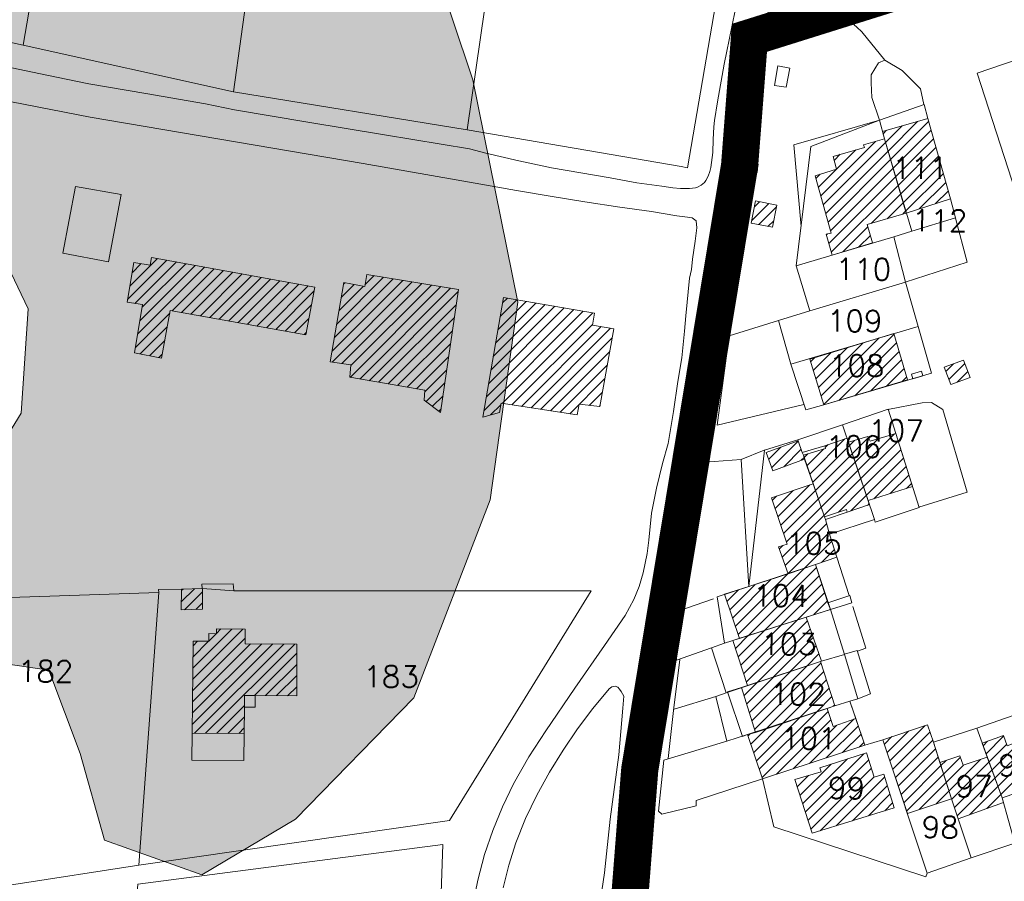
# Model space of a CAD drawing. Header units: metres. Extents: x 578835 to 593571, y 248557 to 255108.
# Tile 231 of 251: x 589791 to 589950, y 254670 to 254809. Entities that reach past the tile are written whole.
import ezdxf

# ---------------------------------------------------------------- set-up
doc = ezdxf.new("R2010")
doc.units = ezdxf.units.M
doc.linetypes.add('CACHEX2', pattern=[0.75, 0.5, -0.25])
doc.linetypes.add('SOLID_LINE', pattern=[0])
for name, color, linetype, lineweight in [('Cad-BATIMENT_BATI_LEGER13', 7, 'SOLID_LINE', 0), ('Cad-BATIMENT_BATI_PRIVE12', 7, 'SOLID_LINE', 0), ('Cad-BATIMENT_BATI_PRIVE12_HACH', 7, 'SOLID_LINE', 0), ('Cad-PARCELLAIRE_PARCELLE1', 250, 'SOLID_LINE', 0), ('Cad-PARCELLAIRE_PARCELLE1_', 250, 'SOLID_LINE', 0), ('Cad-RESEAU_ROUT_LIMITE_DE_VOIE_P23', 8, 'SOLID_LINE', 0), ('Cad-TOPONYMIE_NUMERO_DE_PARCELL182', 250, 'SOLID_LINE', 0), ('PLU', 7, 'CACHEX2', 5), ('PPRI global - contour', 152, 'Continuous', 5), ('PPRI global - hachures', 152, 'Continuous', 5)]:
    doc.layers.add(name, color=color, linetype=linetype, lineweight=lineweight)
doc.styles.add('TEXTSTYLE_45_11', font='txt.shx', dxfattribs={"oblique": 50})

msp = doc.modelspace()

# ---------------------------------------------------------------- hatches: boundary and pattern name
at = {"layer": 'Cad-BATIMENT_BATI_PRIVE12_HACH', "ltscale": 0.4}
h = msp.add_hatch(dxfattribs=at)
h.set_pattern_fill('ANSI31', color=256, scale=0.4, style=0)
h.paths.add_polyline_path([(589940.92, 254779.97), (589937.27, 254792.93), (589929.94, 254790.86), (589930.29, 254789.66), (589933.78, 254777.69)])
h = msp.add_hatch(dxfattribs=at)
h.set_pattern_fill('ANSI31', color=256, scale=0.4, style=0)
h.paths.add_polyline_path([(589927.51, 254775.82), (589933.78, 254777.69), (589930.29, 254789.66), (589926.92, 254788.71), (589927.03, 254788.27), (589921.97, 254786.84), (589922.55, 254784.77), (589919.1, 254783.69), (589921.69, 254774.44), (589920.88, 254774.27), (589921.83, 254770.89), (589928.33, 254772.89)])
h = msp.add_hatch(dxfattribs=at)
h.set_pattern_fill('ANSI31', color=256, scale=0.4, style=0)
h.paths.add_polyline_path([(589912.9, 254778.94), (589909.47, 254779.65), (589908.78, 254776.03), (589912.22, 254775.43)])
h = msp.add_hatch(dxfattribs=at)
h.set_pattern_fill('ANSI31', color=256, scale=0.4, style=0)
h.paths.add_polyline_path([(589811.93, 254770.52), (589811.7, 254769.27), (589809.11, 254769.72), (589808.01, 254763.28), (589810.51, 254762.93), (589809.19, 254755.13), (589813.55, 254754.27), (589814.96, 254761.97), (589836.88, 254758.02), (589838.29, 254765.72)])
h = msp.add_hatch(dxfattribs=at)
h.set_pattern_fill('ANSI31', color=256, scale=0.4, style=0)
h.paths.add_polyline_path([(589861.48, 254765.35), (589846.69, 254767.77), (589846.36, 254765.84), (589843.01, 254766.46), (589840.79, 254753.67), (589844.13, 254753.17), (589843.97, 254751.16), (589856.09, 254749.06), (589855.98, 254747.49), (589858.62, 254745.48)])
h = msp.add_hatch(dxfattribs=at)
h.set_pattern_fill('ANSI31', color=256, scale=0.4, style=0)
h.paths.add_polyline_path([(589868.76, 254764.06), (589865.45, 254744.72), (589868.1, 254745.5), (589868.39, 254746.97), (589880.66, 254745.11), (589881.01, 254746.81), (589884.34, 254746.43), (589886.58, 254758.99), (589883.14, 254759.59), (589883.47, 254761.52)])
h = msp.add_hatch(dxfattribs=at)
h.set_pattern_fill('ANSI31', color=256, scale=0.4, style=0)
h.paths.add_polyline_path([(589933.99, 254750.73), (589931.79, 254758.24), (589918.22, 254754.09), (589920.49, 254746.7)])
h = msp.add_hatch(dxfattribs=at)
h.set_pattern_fill('ANSI31', color=256, scale=0.4, style=0)
h.paths.add_polyline_path([(589939.91, 254752.79), (589940.98, 254749.98), (589944.09, 254751.14), (589943.03, 254753.95)])
h = msp.add_hatch(dxfattribs=at)
h.set_pattern_fill('ANSI31', color=256, scale=0.4, style=0)
h.paths.add_polyline_path([(589927.65, 254731.25), (589934.79, 254733.52), (589932.09, 254742.1), (589927.99, 254740.86), (589927.6, 254741.61), (589924.46, 254740.68)])
h = msp.add_hatch(dxfattribs=at)
h.set_pattern_fill('ANSI31', color=256, scale=0.4, style=0)
h.paths.add_polyline_path([(589912.24, 254736.08), (589917.36, 254737.95), (589917.22, 254738.61), (589917.01, 254739.04), (589916.37, 254740.88), (589911.17, 254739)])
h = msp.add_hatch(dxfattribs=at)
h.set_pattern_fill('ANSI31', color=256, scale=0.4, style=0)
h.paths.add_polyline_path([(589920.62, 254728.64), (589924.14, 254729.84), (589924.26, 254729.4), (589927.87, 254730.6), (589927.65, 254731.25), (589924.46, 254740.68), (589924.24, 254741.33), (589920.63, 254740.12), (589920.75, 254739.69), (589917.22, 254738.61), (589917.36, 254737.95), (589918.76, 254733.95)])
h = msp.add_hatch(dxfattribs=at)
h.set_pattern_fill('ANSI31', color=256, scale=0.4, style=0)
h.paths.add_polyline_path([(589914.72, 254719.45), (589919.13, 254720.93), (589922.57, 254722.13), (589921.43, 254725.82), (589920.74, 254728.21), (589920.62, 254728.64), (589918.76, 254733.95), (589912.03, 254731.71), (589914.56, 254724.23), (589913.19, 254723.78)])
h = msp.add_hatch(dxfattribs=at)
h.set_pattern_fill('ANSI31', color=256, scale=0.4, style=0)
h.paths.add_polyline_path([(589904.45, 254716.13), (589906.86, 254708.98), (589917.62, 254712.45), (589921.55, 254713.68), (589921.13, 254714.76), (589919.13, 254720.93), (589914.72, 254719.45), (589908.38, 254717.36)])
h = msp.add_hatch(dxfattribs=at)
h.set_pattern_fill('ANSI31', color=256, scale=0.4, style=0)
h.paths.add_polyline_path([(589820.19, 254713.7), (589820.15, 254717.04), (589816.78, 254716.97), (589816.73, 254713.63)])
h = msp.add_hatch(dxfattribs=at)
h.set_pattern_fill('ANSI31', color=256, scale=0.4, style=0)
h.paths.add_polyline_path([(589905.82, 254708.67), (589908.17, 254701.39), (589920.11, 254705.31), (589917.62, 254712.45), (589906.78, 254708.97)])
h = msp.add_hatch(dxfattribs=at)
h.set_pattern_fill('ANSI31', color=256, scale=0.4, style=0)
h.paths.add_polyline_path([(589818.5, 254693.71), (589826.91, 254693.64), (589826.96, 254697.88), (589826.96, 254699.77), (589828.7, 254699.81), (589835.38, 254699.71), (589835.41, 254708.07), (589827.08, 254708.15), (589827.05, 254710.48), (589822.43, 254710.54), (589822.41, 254709.76), (589821.18, 254709.77), (589821.2, 254708.54), (589818.65, 254708.55)])
h = msp.add_hatch(dxfattribs=at)
h.set_pattern_fill('ANSI31', color=256, scale=0.4, style=0)
h.paths.add_polyline_path([(589909.47, 254693.81), (589921.01, 254697.69), (589922.29, 254698.13), (589919.95, 254705.29), (589908.17, 254701.39), (589907.21, 254701.09)])
h = msp.add_hatch(dxfattribs=at)
h.set_pattern_fill('ANSI31', color=256, scale=0.4, style=0)
h.paths.add_polyline_path([(589921.01, 254697.69), (589909.47, 254693.81), (589908.18, 254693.48), (589910.59, 254686.33), (589927.11, 254691.74), (589925.67, 254696.08), (589921.99, 254694.76)])
h = msp.add_hatch(dxfattribs=at)
h.set_pattern_fill('ANSI31', color=256, scale=0.4, style=0)
h.paths.add_polyline_path([(589941.11, 254683.11), (589939.22, 254688.97), (589938.19, 254692.23), (589937.22, 254695.04), (589930.01, 254692.65), (589933.98, 254680.72)])
h = msp.add_hatch(dxfattribs=at)
h.set_pattern_fill('ANSI31', color=256, scale=0.4, style=0)
h.paths.add_polyline_path([(589956.23, 254685.62), (589953.71, 254692.99), (589950.11, 254691.68), (589949.48, 254693.3), (589946.03, 254692.11), (589946.88, 254689.84), (589949.26, 254683.24)])
h = msp.add_hatch(dxfattribs=at)
h.set_pattern_fill('ANSI31', color=256, scale=0.4, style=0)
h.paths.add_polyline_path([(589920.05, 254687.46), (589915.8, 254686.21), (589918.59, 254677.53), (589931.83, 254681.66), (589930.15, 254687.09), (589928.62, 254686.62), (589927.38, 254690.53), (589919.84, 254688.11)])
h = msp.add_hatch(dxfattribs=at)
h.set_pattern_fill('ANSI31', color=256, scale=0.4, style=0)
h.paths.add_polyline_path([(589949.26, 254683.24), (589946.88, 254689.84), (589942.96, 254688.51), (589942.42, 254690.03), (589939.22, 254688.97), (589941.11, 254683.11), (589942.2, 254679.86), (589949.48, 254682.48)])
at = {"layer": 'PPRI global - hachures', "ltscale": 0.4}
h = msp.add_hatch(dxfattribs=at)
h.set_pattern_fill('ANSI36', color=256, scale=2, style=0)
h.paths.add_polyline_path([(589867.73, 254209.52), (589862.12, 254225.78), (589839.13, 254252.12), (589793.71, 254331.72), (589779.69, 254358.07), (589761.74, 254405.72), (589751.65, 254441.03), (589748.28, 254471.86), (589752.21, 254483.63), (589766.79, 254495.41), (589774.63, 254507.53), (589774.63, 254515.94), (589773.51, 254528.83), (589766.78, 254553.5), (589753.32, 254574.24), (589734.82, 254597.78), (589712.94, 254614.04), (589679.3, 254634.22), (589664.16, 254642.06), (589645.09, 254653.84), (589631.07, 254669.53), (589626.03, 254696.61), (589626.03, 254714.55), (589629.4, 254729.12), (589637.25, 254742.58), (589650.15, 254759.39), (589671.46, 254776.21), (589678.19, 254782.38), (589691.09, 254798.07), (589702.86, 254802), (589728.66, 254801.44), (589751.09, 254794.71), (589772.4, 254786.86), (589785.3, 254776.21), (589792.03, 254762.2), (589790.91, 254745.38), (589781.93, 254730.8), (589769.04, 254728.56), (589762.31, 254719.03), (589764.55, 254710.06), (589776.33, 254706.7), (589795.39, 254703.9), (589800.44, 254690.44), (589804.37, 254676.43), (589820.07, 254670.83), (589835.21, 254679.79), (589854.28, 254699.41), (589866.61, 254731.37), (589871.1, 254763.32), (589863.81, 254799.19), (589853.71, 254829.46), (589841.38, 254852.45), (589817.82, 254868.14), (589798.2, 254882.16), (589788.66, 254912.99), (589788.1, 254932.61), (589796.51, 254952.22), (589807.17, 254965.12), (589820.07, 254976.33), (589835.21, 254989.78), (589849.79, 254992.58), (589862.13, 254990.34), (589872.78, 254979.69), (589872.78, 254966.24), (589861.57, 254953.91), (589860.44, 254941.01), (589863.81, 254924.2), (589877.27, 254910.18), (589891.85, 254902.9), (589908.11, 254891.12), (589921.57, 254879.91), (589938.39, 254878.79), (589955.22, 254875.43), (589979.89, 254862.54), (589989.43, 254853.01), (589999.52, 254842.92), (590009.05, 254836.19), (590030.36, 254836.19), (590070.18, 254842.36), (590082.52, 254844.04), (590079.3, 254858.47), (590075.1, 254875.14), (590073.23, 254890.46), (590067.89, 254908.87), (590060.01, 254935.76), (590057.87, 254947.04), (590055.52, 254958.17), (590054.24, 254970.76), (590052.86, 254978.58), (590046.39, 254997.3), (590033.57, 255034.83), (590023.88, 255060.83), (590021.74, 255066.48), (590015.07, 255080.12), (590006.83, 255091.45), (589999.43, 255100.88), (589954.56, 255082.38), (589909.7, 255061.08), (589876.05, 255040.9), (589829.51, 255015.12), (589812.12, 254999.98), (589802.03, 254978.68), (589777.92, 254947.29), (589754.29, 254925.39), (589732.98, 254912.5), (589718.4, 254901.28), (589707.18, 254877.74), (589696.43, 254864.8), (589665.59, 254857.52), (589645.96, 254862), (589631.82, 254871.08), (589625.14, 254876.25), (589594.9, 254899.64), (589546.14, 254936.69), (589528.59, 254939.61), (589485.68, 254935.71), (589455.45, 254930.84), (589457.4, 254917.19), (589271.45, 254843.83), (589174.92, 254806.04), (589453.41, 253863.98), (589983.36, 253879.56), (589972.58, 253909.07), (589973.14, 253938.22), (589964.73, 253960.64), (589906.95, 254046.02), (589873.87, 254088.06), (589868.26, 254111.6), (589873.87, 254171.02)])

# ---------------------------------------------------------------- linework, layer by layer
at = {"layer": 'Cad-BATIMENT_BATI_LEGER13'}
for points in [[(589915, 254801.08), (589913.06, 254801.47), (589912.5, 254798.3), (589914.42, 254798.02), (589915, 254801.08), (589915, 254801.08)], [(589915, 254801.08), (589913.06, 254801.47), (589912.5, 254798.3), (589914.42, 254798.02), (589915, 254801.08), (589915, 254801.08)], [(589799.67, 254781.97), (589797.61, 254771.21), (589804.98, 254769.82), (589807.02, 254780.7), (589799.67, 254781.97), (589799.67, 254781.97)], [(589799.67, 254781.97), (589797.61, 254771.21), (589804.98, 254769.82), (589807.02, 254780.7), (589799.67, 254781.97), (589799.67, 254781.97)], [(589934.66, 254751.68), (589934.88, 254750.92), (589936.49, 254751.39), (589936.27, 254752.15), (589934.66, 254751.68), (589934.66, 254751.68)], [(589934.66, 254751.68), (589934.88, 254750.92), (589936.49, 254751.39), (589936.27, 254752.15), (589934.66, 254751.68), (589934.66, 254751.68)], [(589917.22, 254738.61), (589920.75, 254739.69), (589920.63, 254740.12), (589917.01, 254739.04), (589917.22, 254738.61), (589917.22, 254738.61)], [(589917.22, 254738.61), (589920.75, 254739.69), (589920.63, 254740.12), (589917.01, 254739.04), (589917.22, 254738.61), (589917.22, 254738.61)], [(589920.74, 254728.21), (589924.26, 254729.4), (589924.14, 254729.84), (589920.62, 254728.64), (589920.74, 254728.21), (589920.74, 254728.21)], [(589920.74, 254728.21), (589924.26, 254729.4), (589924.14, 254729.84), (589920.62, 254728.64), (589920.74, 254728.21), (589920.74, 254728.21)], [(589925.01, 254714.75), (589924.66, 254715.95), (589921.13, 254714.76), (589921.55, 254713.68), (589925.01, 254714.75), (589925.01, 254714.75)], [(589925.01, 254714.75), (589924.66, 254715.95), (589921.13, 254714.76), (589921.55, 254713.68), (589925.01, 254714.75), (589925.01, 254714.75)], [(589909.47, 254693.81), (589907.21, 254701.09), (589904.96, 254700.35), (589907.38, 254693.19), (589908.18, 254693.48), (589909.47, 254693.81), (589909.47, 254693.81)], [(589909.47, 254693.81), (589907.21, 254701.09), (589904.96, 254700.35), (589907.38, 254693.19), (589908.18, 254693.48), (589909.47, 254693.81), (589909.47, 254693.81)], [(589828.69, 254697.91), (589828.7, 254699.81), (589826.96, 254699.77), (589826.96, 254697.88), (589828.69, 254697.91), (589828.69, 254697.91)], [(589828.69, 254697.91), (589828.7, 254699.81), (589826.96, 254699.77), (589826.96, 254697.88), (589828.69, 254697.91), (589828.69, 254697.91)], [(589826.87, 254689.29), (589826.91, 254693.64), (589818.5, 254693.71), (589818.45, 254689.36), (589826.87, 254689.29), (589826.87, 254689.29)], [(589826.87, 254689.29), (589826.91, 254693.64), (589818.5, 254693.71), (589818.45, 254689.36), (589826.87, 254689.29), (589826.87, 254689.29)]]:
    msp.add_lwpolyline(points, close=True, dxfattribs=at)
at = {"layer": 'Cad-BATIMENT_BATI_PRIVE12'}
for points in [[(589940.92, 254779.97), (589937.27, 254792.93), (589929.94, 254790.86), (589930.29, 254789.66), (589933.78, 254777.69), (589940.92, 254779.97), (589940.92, 254779.97)], [(589927.51, 254775.82), (589933.78, 254777.69), (589930.29, 254789.66), (589926.92, 254788.71), (589927.03, 254788.27), (589921.97, 254786.84), (589922.55, 254784.77), (589919.1, 254783.69), (589921.69, 254774.44), (589920.88, 254774.27), (589921.83, 254770.89), (589928.33, 254772.89), (589927.51, 254775.82), (589927.51, 254775.82)], [(589912.9, 254778.94), (589909.47, 254779.65), (589908.78, 254776.03), (589912.22, 254775.43), (589912.9, 254778.94), (589912.9, 254778.94)], [(589811.93, 254770.52), (589811.7, 254769.27), (589809.11, 254769.72), (589808.01, 254763.28), (589810.51, 254762.93), (589809.19, 254755.13), (589813.55, 254754.27), (589814.96, 254761.97), (589836.88, 254758.02), (589838.29, 254765.72), (589811.93, 254770.52), (589811.93, 254770.52)], [(589861.48, 254765.35), (589861.48, 254765.35), (589846.69, 254767.77), (589846.36, 254765.84), (589843.01, 254766.46), (589840.79, 254753.67), (589844.13, 254753.17), (589843.97, 254751.16), (589856.09, 254749.06), (589855.98, 254747.49), (589858.62, 254745.48), (589861.48, 254765.35), (589861.48, 254765.35)], [(589868.76, 254764.06), (589868.76, 254764.06), (589865.45, 254744.72), (589868.1, 254745.5), (589868.39, 254746.97), (589880.66, 254745.11), (589881.01, 254746.81), (589884.34, 254746.43), (589886.58, 254758.99), (589883.14, 254759.59), (589883.47, 254761.52), (589868.76, 254764.06), (589868.76, 254764.06)], [(589933.99, 254750.73), (589933.99, 254750.73), (589931.79, 254758.24), (589931.79, 254758.24), (589918.22, 254754.09), (589920.49, 254746.7), (589933.99, 254750.73), (589933.99, 254750.73)], [(589939.91, 254752.79), (589940.98, 254749.98), (589944.09, 254751.14), (589943.03, 254753.95), (589939.91, 254752.79), (589939.91, 254752.79)], [(589927.65, 254731.25), (589927.65, 254731.25), (589934.79, 254733.52), (589932.09, 254742.1), (589927.99, 254740.86), (589927.6, 254741.61), (589924.46, 254740.68), (589927.65, 254731.25), (589927.65, 254731.25)], [(589912.24, 254736.08), (589917.36, 254737.95), (589917.22, 254738.61), (589917.01, 254739.04), (589916.37, 254740.88), (589911.17, 254739), (589912.24, 254736.08), (589912.24, 254736.08)], [(589920.62, 254728.64), (589924.14, 254729.84), (589924.26, 254729.4), (589927.87, 254730.6), (589927.65, 254731.25), (589924.46, 254740.68), (589924.24, 254741.33), (589920.63, 254740.12), (589920.75, 254739.69), (589917.22, 254738.61), (589917.36, 254737.95), (589918.76, 254733.95), (589920.62, 254728.64), (589920.62, 254728.64)], [(589914.72, 254719.45), (589919.13, 254720.93), (589922.57, 254722.13), (589921.43, 254725.82), (589920.74, 254728.21), (589920.62, 254728.64), (589918.76, 254733.95), (589912.03, 254731.71), (589914.56, 254724.23), (589913.19, 254723.78), (589914.72, 254719.45), (589914.72, 254719.45)], [(589904.45, 254716.13), (589906.86, 254708.98), (589917.62, 254712.45), (589921.55, 254713.68), (589921.13, 254714.76), (589919.13, 254720.93), (589914.72, 254719.45), (589908.38, 254717.36), (589904.45, 254716.13), (589904.45, 254716.13)], [(589820.19, 254713.7), (589820.15, 254717.04), (589816.78, 254716.97), (589816.73, 254713.63), (589820.19, 254713.7), (589820.19, 254713.7)], [(589905.82, 254708.67), (589908.17, 254701.39), (589920.11, 254705.31), (589917.62, 254712.45), (589906.78, 254708.97), (589905.82, 254708.67), (589905.82, 254708.67)], [(589818.5, 254693.71), (589826.91, 254693.64), (589826.96, 254697.88), (589826.96, 254699.77), (589828.7, 254699.81), (589835.38, 254699.71), (589835.41, 254708.07), (589827.08, 254708.15), (589827.05, 254710.48), (589822.43, 254710.54), (589822.41, 254709.76), (589821.18, 254709.77), (589821.2, 254708.54), (589818.65, 254708.55), (589818.5, 254693.71), (589818.5, 254693.71)], [(589909.47, 254693.81), (589909.47, 254693.81), (589921.01, 254697.69), (589922.29, 254698.13), (589919.95, 254705.29), (589908.17, 254701.39), (589907.21, 254701.09), (589909.47, 254693.81), (589909.47, 254693.81)], [(589921.01, 254697.69), (589909.47, 254693.81), (589908.18, 254693.48), (589910.59, 254686.33), (589927.11, 254691.74), (589925.67, 254696.08), (589921.99, 254694.76), (589921.01, 254697.69), (589921.01, 254697.69)], [(589941.11, 254683.11), (589939.22, 254688.97), (589938.19, 254692.23), (589937.22, 254695.04), (589930.01, 254692.65), (589933.98, 254680.72), (589941.11, 254683.11), (589941.11, 254683.11)], [(589956.23, 254685.62), (589953.71, 254692.99), (589950.11, 254691.68), (589949.48, 254693.3), (589946.03, 254692.11), (589946.88, 254689.84), (589949.26, 254683.24), (589956.23, 254685.62), (589956.23, 254685.62)], [(589920.05, 254687.46), (589915.8, 254686.21), (589918.59, 254677.53), (589931.83, 254681.66), (589930.15, 254687.09), (589928.62, 254686.62), (589927.38, 254690.53), (589919.84, 254688.11), (589920.05, 254687.46), (589920.05, 254687.46)], [(589949.26, 254683.24), (589946.88, 254689.84), (589942.96, 254688.51), (589942.42, 254690.03), (589939.22, 254688.97), (589941.11, 254683.11), (589942.2, 254679.86), (589949.48, 254682.48), (589949.26, 254683.24), (589949.26, 254683.24)]]:
    msp.add_lwpolyline(points, close=True, dxfattribs=at)
at = {"layer": 'Cad-PARCELLAIRE_PARCELLE1'}
for points in [[(589756.55, 254812.44), (589791.23, 254804.78), (589802, 254867.55), (589766.55, 254873.59), (589765.71, 254873.75), (589764.89, 254867.88), (589756.55, 254812.44), (589756.55, 254812.44)], [(589791.23, 254804.78), (589825.16, 254797.28), (589827.68, 254815.21), (589833.25, 254852.7), (589834.61, 254861.95), (589817.2, 254865.16), (589802, 254867.55), (589791.23, 254804.78), (589791.23, 254804.78)], [(589833.25, 254852.7), (589827.68, 254815.21), (589825.16, 254797.28), (589862.93, 254791.1), (589870.66, 254844.82), (589833.25, 254852.7), (589833.25, 254852.7)], [(589870.66, 254844.82), (589862.93, 254791.1), (589897.46, 254785.22), (589898.47, 254784.97), (589907.58, 254838.02), (589870.66, 254844.82), (589870.66, 254844.82)], [(589970.13, 254782.44), (589968.53, 254786.76), (589962.6, 254806.21), (589945.22, 254800.28), (589952.7, 254777.17), (589970.13, 254782.44), (589970.13, 254782.44)], [(589934.69, 254774.76), (589930.29, 254789.66), (589929.46, 254792.71), (589936.67, 254795.22), (589937.27, 254792.93), (589940.92, 254779.97), (589941.75, 254776.92), (589934.69, 254774.76), (589934.69, 254774.76)], [(589931.8, 254773.85), (589934.69, 254774.76), (589930.29, 254789.66), (589929.46, 254792.71), (589918.37, 254788.43), (589916.03, 254769.17), (589931.8, 254773.85), (589931.8, 254773.85)], [(589933.65, 254766.53), (589918.22, 254761.89), (589916.03, 254769.17), (589931.8, 254773.85), (589933.65, 254766.53), (589933.65, 254766.53)], [(589935.74, 254759.36), (589915.16, 254753.27), (589913.16, 254760.35), (589918.22, 254761.89), (589933.65, 254766.53), (589935.74, 254759.36), (589935.74, 254759.36)], [(589915.16, 254753.27), (589917.59, 254745.89), (589920.49, 254746.7), (589937.85, 254751.84), (589935.74, 254759.36), (589915.16, 254753.27), (589915.16, 254753.27)], [(589928.65, 254728.21), (589928.76, 254727.78), (589935.9, 254730.16), (589930.85, 254746.01), (589923.48, 254743.5), (589928.65, 254728.21), (589928.65, 254728.21)], [(589920.62, 254728.64), (589917.22, 254738.61), (589917.01, 254739.04), (589916.37, 254740.88), (589916.27, 254741.09), (589923.48, 254743.5), (589928.65, 254728.21), (589921.43, 254725.82), (589920.74, 254728.21), (589920.62, 254728.64), (589920.62, 254728.64)], [(589919.13, 254720.93), (589908.38, 254717.36), (589910.89, 254739.42), (589916.27, 254741.09), (589916.37, 254740.88), (589917.01, 254739.04), (589917.22, 254738.61), (589917.36, 254737.95), (589918.76, 254733.95), (589920.62, 254728.64), (589920.74, 254728.21), (589921.43, 254725.82), (589922.57, 254722.13), (589919.13, 254720.93), (589919.13, 254720.93)], [(589908.38, 254717.36), (589903.25, 254715.69), (589904.45, 254708.22), (589921.55, 254713.68), (589919.13, 254720.93), (589908.38, 254717.36), (589908.38, 254717.36)], [(589762.52, 254676.39), (589769.49, 254666.16), (589809.92, 254672.36), (589813.12, 254716.44), (589760.2, 254714.64), (589761.39, 254677.18), (589761.47, 254676.18), (589762.52, 254676.39), (589762.52, 254676.39)], [(589809.92, 254672.36), (589860.07, 254679.61), (589882.9, 254716.66), (589825.21, 254716.68), (589820.15, 254717.04), (589816.78, 254716.97), (589813.08, 254716.89), (589813.12, 254716.44), (589809.92, 254672.36), (589809.92, 254672.36)], [(589921.55, 254713.68), (589904.45, 254708.22), (589902.37, 254707.49), (589904.73, 254700.21), (589920.11, 254705.31), (589923.81, 254706.4), (589921.55, 254713.68), (589921.55, 254713.68)], [(589924.7, 254698.89), (589925.98, 254699.22), (589923.81, 254706.4), (589920.11, 254705.31), (589904.73, 254700.21), (589903.05, 254699.62), (589904.81, 254692.42), (589908.18, 254693.48), (589922.29, 254698.13), (589924.7, 254698.89), (589924.7, 254698.89)], [(589927.11, 254691.74), (589910.59, 254686.33), (589908.18, 254693.48), (589922.29, 254698.13), (589924.7, 254698.89), (589925.67, 254696.08), (589927.11, 254691.74), (589927.11, 254691.74)], [(589951.35, 254675.95), (589958.84, 254678.15), (589957.33, 254682.25), (589953.28, 254694.18), (589952.3, 254696.99), (589945.17, 254694.49), (589949.26, 254683.24), (589951.35, 254675.95), (589951.35, 254675.95)], [(589930.01, 254692.65), (589937.18, 254671.07), (589944.3, 254673.57), (589941.11, 254683.11), (589938.19, 254692.23), (589937.22, 254695.04), (589930.01, 254692.65), (589930.01, 254692.65)], [(589944.3, 254673.57), (589951.35, 254675.95), (589949.26, 254683.24), (589945.17, 254694.49), (589938.19, 254692.23), (589941.11, 254683.11), (589944.3, 254673.57), (589944.3, 254673.57)], [(589910.59, 254686.33), (589912.4, 254678.57), (589936.98, 254670.51), (589937.18, 254671.07), (589930.01, 254692.65), (589927.11, 254691.74), (589910.59, 254686.33), (589910.59, 254686.33)], [(589857.39, 254630.33), (589859, 254675.73), (589809.76, 254669.34), (589806.94, 254633.54), (589857.39, 254630.33), (589857.39, 254630.33)]]:
    msp.add_lwpolyline(points, close=True, dxfattribs=at)
at = {"layer": 'Cad-PARCELLAIRE_PARCELLE1_'}
for points in [[(589756.55, 254812.44), (589791.23, 254804.78), (589825.16, 254797.28), (589862.93, 254791.1), (589897.46, 254785.22), (589898.47, 254784.97), (589907.58, 254838.02), (589870.66, 254844.82), (589833.25, 254852.7), (589834.61, 254861.95), (589817.2, 254865.16), (589802, 254867.55), (589766.55, 254873.59)], [(589962.6, 254806.21), (589945.22, 254800.28), (589952.7, 254777.17)], [(589952.3, 254696.99), (589945.17, 254694.49), (589938.19, 254692.23), (589937.22, 254695.04), (589930.01, 254692.65), (589927.11, 254691.74), (589924.7, 254698.89), (589925.98, 254699.22), (589923.81, 254706.4), (589921.55, 254713.68), (589919.13, 254720.93), (589922.57, 254722.13), (589921.43, 254725.82), (589928.65, 254728.21), (589928.65, 254728.21), (589928.65, 254728.21), (589928.76, 254727.78), (589935.9, 254730.16), (589930.85, 254746.01), (589923.48, 254743.5), (589916.27, 254741.09), (589910.89, 254739.42), (589908.38, 254717.36), (589903.25, 254715.69), (589904.45, 254708.22), (589902.37, 254707.49), (589904.73, 254700.21), (589903.05, 254699.62), (589904.81, 254692.42), (589908.18, 254693.48), (589910.59, 254686.33), (589912.4, 254678.57), (589936.98, 254670.51), (589937.18, 254671.07), (589944.3, 254673.57), (589951.35, 254675.95)], [(589769.49, 254666.16), (589809.92, 254672.36), (589809.92, 254672.36), (589809.92, 254672.36), (589860.07, 254679.61), (589882.9, 254716.66), (589825.21, 254716.68), (589820.15, 254717.04), (589816.78, 254716.97), (589813.08, 254716.89), (589813.12, 254716.44), (589760.2, 254714.64)], [(589857.39, 254630.33), (589859, 254675.73), (589809.76, 254669.34)]]:
    msp.add_lwpolyline(points, dxfattribs=at)
msp.add_lwpolyline([(589934.69, 254774.76), (589941.75, 254776.92), (589940.92, 254779.97), (589937.27, 254792.93), (589936.67, 254795.22), (589929.46, 254792.71), (589918.37, 254788.43), (589916.03, 254769.17), (589918.22, 254761.89), (589913.16, 254760.35), (589915.16, 254753.27), (589917.59, 254745.89), (589920.49, 254746.7), (589937.85, 254751.84), (589935.74, 254759.36), (589933.65, 254766.53), (589931.8, 254773.85), (589934.69, 254774.76), (589934.69, 254774.76)], close=True, dxfattribs=at)
at = {"layer": 'Cad-RESEAU_ROUT_LIMITE_DE_VOIE_P23'}
for p, q in [((589910.87, 254739.38), (589907.12, 254737.9)), ((589922.6, 254722.12), (589924.58, 254715.94)), ((589903.06, 254699.61), (589896.35, 254697.59))]:
    msp.add_line(p, q, dxfattribs=at)
for points in [[(589906.25, 254810.65), (589905.62, 254807.76), (589904.4, 254801.72), (589903.3, 254795.67), (589902.82, 254792.63), (589902.71, 254791.61), (589902.63, 254789.55), (589902.56, 254787.48), (589902.24, 254785.02), (589902.1, 254784.4), (589901.83, 254783.65), (589901.46, 254782.93), (589901.21, 254782.62), (589900.69, 254782.18), (589900.07, 254781.88), (589899.75, 254781.78), (589898.79, 254781.64), (589897.82, 254781.63), (589897.33, 254781.66), (589896.12, 254781.77), (589894.34, 254782.05), (589890.28, 254782.55), (589886.87, 254783.23), (589886.01, 254783.38), (589876.54, 254785.01), (589871.23, 254786.13), (589865.94, 254787.38), (589863.3, 254788.03), (589849.57, 254790.34), (589837.16, 254792.36), (589825.35, 254794.38), (589820.64, 254795.31), (589811.04, 254796.98), (589801.8, 254798.56), (589795.06, 254799.93), (589788.37, 254801.37)], [(589911.55, 254810.38), (589910.89, 254806.81), (589910.75, 254805.93), (589910, 254799.92), (589909.24, 254793.91), (589908.79, 254790.91), (589908.27, 254788.01), (589907.07, 254782.24), (589905.91, 254776.48), (589904.83, 254770.2), (589903.31, 254760.77), (589899.4, 254736.52), (589898.13, 254730.26), (589896.14, 254720.89), (589895.57, 254717.37), (589894.87, 254712.08), (589892.65, 254696.09), (589891.33, 254687.35), (589889.38, 254674.23), (589888.59, 254668.04)], [(589930.33, 254802.38), (589926.62, 254806.97), (589925.8, 254807.72), (589922.68, 254810.41)], [(589916.82, 254775.51), (589915.63, 254788.71), (589929.49, 254792.69), (589928.26, 254796.32), (589928.13, 254798.71), (589928.14, 254800), (589929.31, 254801.93), (589930.33, 254802.38), (589933.13, 254800.72), (589936.09, 254797.74), (589936.63, 254795.2)], [(589891.99, 254722.71), (589892.21, 254724.86), (589892.67, 254729.21), (589893.45, 254733.27), (589894.42, 254737.27), (589895.34, 254740.46), (589896.2, 254745.65), (589896.92, 254750.46), (589897.57, 254754.32), (589897.98, 254758.64), (589898.2, 254761.1), (589898.8, 254767.18), (589899.13, 254768.55), (589899.28, 254770.26), (589899.71, 254773.16), (589899.97, 254775.28), (589899.88, 254776.44), (589899.23, 254776.92), (589898.49, 254777.02), (589896.76, 254777.22), (589892.64, 254777.94), (589887.55, 254778.64), (589881.88, 254779.52), (589876.3, 254780.39), (589870.85, 254781.34), (589864.22, 254782.51), (589846.12, 254785.69), (589802.03, 254793.18), (589789.33, 254795.62)], [(589933.64, 254766.55), (589943.63, 254769.76), (589941.76, 254776.88)], [(589913.15, 254760.32), (589905.2, 254757.86), (589903.29, 254743.43), (589917.24, 254746.79)], [(589930.84, 254745.97), (589936.37, 254747.06), (589937.88, 254747.09), (589939.68, 254745.98), (589943.64, 254732.63), (589935.8, 254730.17)], [(589908.36, 254717.32), (589907.12, 254737.9), (589901.34, 254737.45), (589897.76, 254713.78)], [(589863.76, 254665.77), (589864.61, 254669.98), (589865.73, 254674.11), (589867.05, 254678), (589868.6, 254681.81), (589870.36, 254685.52), (589872.86, 254689.86), (589875.58, 254694.09), (589880.31, 254700.99), (589885.08, 254707.88), (589886.75, 254710.28), (589888.41, 254712.71), (589889.8, 254715.28), (589890.65, 254717.4), (589891.3, 254719.57), (589891.99, 254722.71)], [(589825.23, 254716.73), (589825.11, 254717.79), (589820.09, 254717.77), (589820.14, 254717.04)], [(589902.7, 254715.39), (589896.77, 254713.35), (589896.72, 254705.5), (589902.36, 254707.5)], [(589925.15, 254714.17), (589927.28, 254707.44), (589925.9, 254706.95)], [(589923.81, 254706.44), (589925.85, 254707.03), (589928.05, 254700.06), (589926, 254699.23)], [(589897.24, 254705.62), (589896.22, 254697.37), (589895.38, 254689.61)], [(589888.2, 254699.7), (589887.79, 254700.44), (589887.52, 254700.79), (589887.22, 254701.12), (589886.78, 254701.3), (589886.25, 254701.2), (589885.83, 254700.85), (589883.19, 254697.67), (589880.73, 254694.39), (589878.42, 254690.97), (589876.21, 254687.4), (589874.16, 254683.71), (589872.33, 254679.93), (589870.78, 254676.01), (589869.64, 254672.38), (589868.71, 254668.71)], [(589882.82, 254655.94), (589885.08, 254671.17), (589885.98, 254679.81), (589887.38, 254690.2), (589888.05, 254697.75), (589888.2, 254699.7)], [(589904.82, 254692.39), (589894.65, 254689.33), (589893.78, 254681.08), (589894.36, 254680.6), (589899.9, 254681.99), (589899.87, 254682.84), (589910.58, 254686.33)]]:
    msp.add_lwpolyline(points, dxfattribs=at)
at = {"layer": 'PLU', "ltscale": 2, "const_width": 6}
msp.add_lwpolyline([(589915.1, 254842.41), (589915.93, 254880.5), (589915.1, 254890.43), (589992.15, 254915.27), (590000.43, 254916.1), (590021.97, 254841.59), (589908.48, 254805.98), (589906.82, 254784.46)], dxfattribs=at)
at = {"layer": 'PLU', "color": 7, "ltscale": 2, "const_width": 6}
msp.add_lwpolyline([(589982.94, 254387.56), (589981.95, 254391.84), (589963.74, 254450.8), (589964.58, 254468.08), (589973.18, 254484.24), (589976.57, 254499.6), (589974.48, 254515.49), (589963.54, 254524.35), (589915.32, 254550.14), (589903.58, 254563), (589886, 254626.94), (589890.77, 254687.84), (589907.01, 254786.08)], dxfattribs=at)
at = {"layer": 'PPRI global - contour'}
for points in [[(589776.33, 254706.7), (589795.39, 254703.9), (589800.44, 254690.44), (589804.37, 254676.43), (589820.07, 254670.83), (589835.21, 254679.79), (589854.28, 254699.41), (589866.61, 254731.37), (589871.1, 254763.32), (589863.81, 254799.19), (589853.71, 254829.46), (589841.38, 254852.45), (589817.82, 254868.14), (589798.2, 254882.16), (589788.66, 254912.99)], [(589785.3, 254776.21), (589792.03, 254762.2), (589790.91, 254745.38), (589781.93, 254730.8)]]:
    msp.add_lwpolyline(points, dxfattribs=at).dxf.unprotected_set("ltscale", 0)

# ---------------------------------------------------------------- texts
at = {"layer": 'Cad-TOPONYMIE_NUMERO_DE_PARCELL182', "style": 'TEXTSTYLE_45_11'}
for s, p in [('111', (589931.53, 254783.25)), ('112', (589934.69, 254774.76)), ('110', (589922.37, 254766.91)), ('109', (589920.97, 254758.56)), ('108', (589921.29, 254751.33)), ('107', (589927.66, 254740.83)), ('106', (589920.79, 254738.25)), ('105', (589914.36, 254722.65)), ('104', (589909.07, 254714.18)), ('103', (589910.35, 254706.38)), ('182', (589790.35, 254701.98)), ('183', (589846.13, 254701.12)), ('102', (589911.8, 254698.31)), ('101', (589913.57, 254691.15)), ('96', (589948.63, 254686.76)), ('99', (589921.17, 254683.1)), ('97', (589941.74, 254683.39)), ('98', (589936.29, 254676.79))]:
    msp.add_text(s, height=3.491, rotation=359.5887, dxfattribs=at).set_placement(p)

doc.saveas('drawing.dxf')
